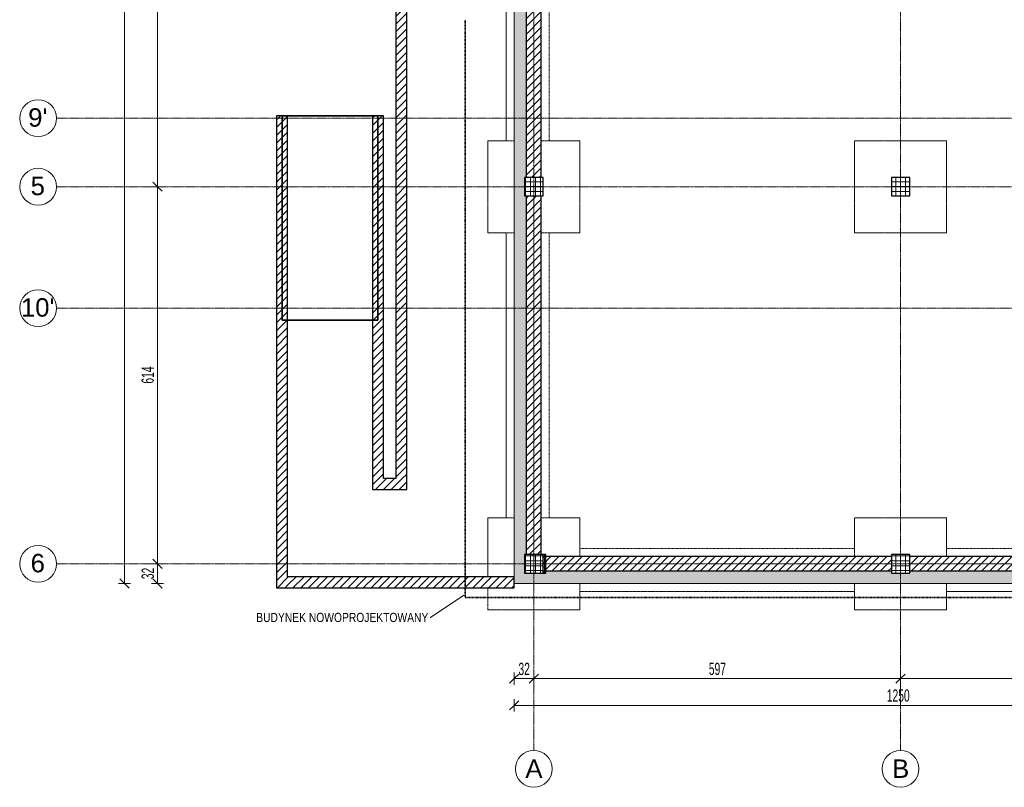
# Model space of a CAD drawing. Header units: millimetres. Extents: x -56641 to 6003, y -24465 to 16563.
# Tile 1 of 79: x -56467 to -40431, y -24465 to -11959. Entities that reach past the tile are written whole.
import ezdxf

# ---------------------------------------------------------------- set-up
doc = ezdxf.new("R2010")
doc.units = ezdxf.units.MM
doc.linetypes.add('__FK_przerywana', pattern=[3.2004, 1.6002, -1.6002])
doc.linetypes.add('Linia siatki', pattern=[22.225, 12.7, -3.175, 3.175, -3.175])
for name, color, linetype, lineweight in [('A-ANNO-DIMS', 7, 'Continuous', 5), ('A-ANNO-DIMS-100', 7, 'Continuous', 5), ('A-DETL-MBND', 7, 'Continuous', 5), ('A-FLOR', 7, 'Continuous', 5), ('A-FLOR-PATT', 7, 'Continuous', 35), ('A-WALL', 7, 'Continuous', 5), ('A-WALL-PATT', 7, 'Continuous', 35), ('G-ANNO-TEXT', 7, 'Continuous', 5), ('S-COLS', 7, 'Continuous', 5), ('S-COLS-SYMB', 7, 'Continuous', 25), ('S-GRID', 7, 'Continuous', 5), ('S-GRID-IDEN', 7, 'Continuous', 5)]:
    doc.layers.add(name, color=color, linetype=linetype, lineweight=lineweight)
doc.layers.add('A-DETL', color=7, linetype='Continuous', lineweight=5, true_color=0x00a600)
doc.styles.add('Arial_1', font='arial.ttf', dxfattribs={"height": 300})
doc.styles.add('Arial_4', font='arial.ttf', dxfattribs={"width": 0.8, "height": 150})
doc.styles.add('Arial_5', font='arial.ttf', dxfattribs={"width": 0.6, "height": 200})
doc.dimstyles.new('standard_wielkość_otworów', dxfattribs={"dimscale": 304.8, "dimtxt": 204.05188, "dimasz": 0.492126, "dimexe": 0.328084, "dimexo": 0.0625, "dimgap": 0, "dimtad": 1, "dimdec": 0, "dimlfac": 0.1, "dimzin": 0, "dimdsep": 46, "dimtxsty": 'Arial_5', "dimblk1": 'OBLIQUE', "dimblk2": 'OBLIQUE', "dimsah": 1, "dimcen": 0.09, "dimazin": 0, "dimtfac": 1, "dimtdec": 4, "dimtix": 1, "dimtmove": 0, "dimatfit": 3, "dimfxl": 0.328084, "dimfxlon": 1, "dimtvp": 1, "dimtolj": 1, "dimtzin": 0, "dimarcsym": 2})
pattern_1 = [(0, (0, 0), (95.25, 54.993), [63.5, -127]), (120, (0, 0), (-95.250335, 54.99242), [63.5, -127]), (60, (0, 0), (-0.000335, 109.98542), [0, -127, 63.5, 0])]
pattern_2 = [(45, (0, 0), (-63.63961, 63.63961), [])]

# ---------------------------------------------------------------- blocks, each defined once
blk = doc.blocks.new('SKo Słup prefabrykowany ___FK_04_0 - S1 30X30-1773292-RZUT PIWNICY')
at = {"layer": 'S-COLS'}
h = blk.add_hatch(dxfattribs=at)
h.set_pattern_fill('FP_5', color=256, style=0, pattern_type=2)
h.set_pattern_definition([(0, (42120.416, 14680.41), (0, 80), []), (90, (42120.416, 14680.41), (-80, 5e-15), [])])
h.paths.add_polyline_path([(150, -150), (150, 150), (-150, 150), (-150, -150)])
at = {"layer": 'S-COLS-SYMB'}
for p, q in [((-150, 150), (-150, -150)), ((150, 150), (-150, 150)), ((150, -150), (150, 150)), ((-150, -150), (150, -150))]:
    blk.add_line(p, q, dxfattribs=at)
blk = doc.blocks.new('SKo Słup prefabrykowany ___FK_04_0 - S1 30X30-V10-RZUT PIWNICY')
at = {"layer": 'S-COLS'}
h = blk.add_hatch(dxfattribs=at)
h.set_pattern_fill('FP_10', color=256, style=0, pattern_type=2)
h.set_pattern_definition([(0, (48093.416, 14680.41), (0, 80), []), (90, (48093.416, 14680.41), (-80, 5e-15), [])])
h.paths.add_polyline_path([(150, -150), (150, 150), (-150, 150), (-150, -150)])
at = {"layer": 'S-COLS-SYMB'}
for p, q in [((-150, 150), (-150, -150)), ((150, 150), (-150, 150)), ((150, -150), (150, 150)), ((-150, -150), (150, -150))]:
    blk.add_line(p, q, dxfattribs=at)
blk = doc.blocks.new('SKo Słup prefabrykowany ___FK_04_0 - S1 30X30-V14-RZUT PIWNICY')
at = {"layer": 'S-COLS'}
h = blk.add_hatch(dxfattribs=at)
h.set_pattern_fill('FP_14', color=256, style=0, pattern_type=2)
h.set_pattern_definition([(0, (42120.416, 20824.41), (0, 80), []), (90, (42120.416, 20824.41), (-80, 5e-15), [])])
h.paths.add_polyline_path([(150, -150), (150, 150), (-150, 150), (-150, -150)])
at = {"layer": 'S-COLS-SYMB'}
for p, q in [((-150, 150), (-150, -150)), ((150, 150), (-150, 150)), ((150, -150), (150, 150)), ((-150, -150), (150, -150))]:
    blk.add_line(p, q, dxfattribs=at)
blk = doc.blocks.new('Footing-Rectangular - 1_5x1_5x0_5-1774017-RZUT PIWNICY')
at = {"layer": 'A-DETL-MBND', "linetype": '__FK_przerywana'}
for p, q in [((750, 750), (-750, 750)), ((-750, 750), (-750, -750)), ((-750, -750), (-750, 750)), ((-750, 750), (750, 750)), ((750, -750), (750, 750)), ((750, 750), (750, -750)), ((-750, -750), (750, -750)), ((750, -750), (-750, -750))]:
    blk.add_line(p, q, dxfattribs=at)
blk = doc.blocks.new('SKo Słup prefabrykowany ___FK_04_0 - S1 30X30-V18-RZUT PIWNICY')
at = {"layer": 'S-COLS'}
h = blk.add_hatch(dxfattribs=at)
h.set_pattern_fill('FP_20', color=256, style=0, pattern_type=2)
h.set_pattern_definition([(0, (48093.416, 20824.41), (0, 80), []), (90, (48093.416, 20824.41), (-80, 5e-15), [])])
h.paths.add_polyline_path([(150, -150), (150, 150), (-150, 150), (-150, -150)])
at = {"layer": 'S-COLS-SYMB'}
for p, q in [((-150, 150), (-150, -150)), ((150, 150), (-150, 150)), ((150, -150), (150, 150)), ((-150, -150), (150, -150))]:
    blk.add_line(p, q, dxfattribs=at)
blk = doc.blocks.new('Siatka - SOsi_Sybol osi-348494-RZUT PIWNICY')
at = {"layer": 'S-GRID-IDEN', "color": 142, "true_color": 0x0080c0}
blk.add_circle((0, 0), 3, dxfattribs=at)
blk = doc.blocks.new('DIMBLOCK210-RZUT PIWNICY')
at = {"layer": 'A-ANNO-DIMS-100', "color": 250, "true_color": 0x303030, "transparency": 16777216}
for p, q in [((-54222, -8536), (-54297, -8461)), ((-54222, -8536), (-54322, -8536)), ((-54222, -8536), (-54222, -14680)), ((-54222, -8536), (-54147, -8611)), ((-54222, -8536), (-54122, -8536)), ((-54222, -14680), (-54322, -14680)), ((-54222, -14680), (-54297, -14605)), ((-54222, -14680), (-54147, -14755)), ((-54222, -14680), (-54122, -14680))]:
    blk.add_line(p, q, dxfattribs=at)
at = {"layer": 'A-ANNO-DIMS-100', "color": 0, "transparency": 16777216, "insert": (-54482, -11745), "char_height": 200, "width": 327.74, "attachment_point": 1, "rotation": 90, "line_spacing_factor": 0.941778, "style": 'Arial_5'}
blk.add_mtext('614', dxfattribs=at)
blk = doc.blocks.new('_Oblique')
at = {"color": 0, "linetype": 'ByBlock', "lineweight": -2}
blk.add_line((-0.5, -0.5), (0.5, 0.5), dxfattribs=at)
blk = doc.blocks.new('DIMBLOCK211-RZUT PIWNICY')
at = {"layer": 'A-ANNO-DIMS-100', "color": 250, "true_color": 0x303030, "transparency": 16777216}
for p, q in [((-54222, -14680), (-54322, -14680)), ((-54222, -14680), (-54297, -14605)), ((-54222, -14680), (-54222, -20824)), ((-54222, -14680), (-54147, -14755)), ((-54222, -14680), (-54122, -14680)), ((-54222, -20824), (-54322, -20824)), ((-54222, -20824), (-54297, -20749)), ((-54222, -20824), (-54147, -20899)), ((-54222, -20824), (-54122, -20824))]:
    blk.add_line(p, q, dxfattribs=at)
at = {"layer": 'A-ANNO-DIMS-100', "color": 0, "transparency": 16777216, "insert": (-54482, -17889), "char_height": 200, "width": 327.74, "attachment_point": 1, "rotation": 90, "line_spacing_factor": 0.941778, "style": 'Arial_5'}
blk.add_mtext('614', dxfattribs=at)
blk = doc.blocks.new('DIMBLOCK212-RZUT PIWNICY')
at = {"layer": 'A-ANNO-DIMS-100', "color": 250, "true_color": 0x303030, "transparency": 16777216}
for p, q in [((-54222, -20824), (-54322, -20824)), ((-54222, -20824), (-54297, -20749)), ((-54222, -20824), (-54222, -21144)), ((-54222, -20824), (-54147, -20899)), ((-54222, -20824), (-54122, -20824)), ((-54222, -21144), (-54322, -21144)), ((-54222, -21144), (-54297, -21069)), ((-54222, -21144), (-54147, -21219)), ((-54222, -21144), (-54122, -21144))]:
    blk.add_line(p, q, dxfattribs=at)
at = {"layer": 'A-ANNO-DIMS-100', "color": 0, "transparency": 16777216, "insert": (-54482, -21075), "char_height": 200, "width": 218.49, "attachment_point": 1, "rotation": 90, "line_spacing_factor": 0.941778, "style": 'Arial_5'}
blk.add_mtext('32', dxfattribs=at)
blk = doc.blocks.new('DIMBLOCK213-RZUT PIWNICY')
at = {"layer": 'A-ANNO-DIMS-100', "color": 250, "true_color": 0x303030, "transparency": 16777216}
for p, q in [((-54760, 10156), (-54860, 10156)), ((-54760, 10156), (-54835, 10231)), ((-54760, -21144), (-54760, 10156)), ((-54760, 10156), (-54685, 10081)), ((-54760, 10156), (-54660, 10156)), ((-54760, -21144), (-54860, -21144)), ((-54760, -21144), (-54835, -21069)), ((-54760, -21144), (-54685, -21219)), ((-54760, -21144), (-54660, -21144))]:
    blk.add_line(p, q, dxfattribs=at)
at = {"layer": 'A-ANNO-DIMS-100', "color": 0, "transparency": 16777216, "insert": (-55019, -5676), "char_height": 200, "width": 436.98, "attachment_point": 1, "rotation": 90, "line_spacing_factor": 0.941778, "style": 'Arial_5'}
blk.add_mtext('3130', dxfattribs=at)
blk = doc.blocks.new('DIMBLOCK214-RZUT PIWNICY')
at = {"layer": 'A-ANNO-DIMS-100', "color": 250, "true_color": 0x303030, "transparency": 16777216}
for p, q in [((-48413, -22695), (-48413, -22595)), ((-48093, -22695), (-48093, -22595)), ((-48413, -22695), (-48488, -22770)), ((-48413, -22695), (-48338, -22620)), ((-48413, -22695), (-48093, -22695)), ((-48413, -22695), (-48413, -22795)), ((-48093, -22695), (-48168, -22770)), ((-48093, -22695), (-48018, -22620)), ((-48093, -22695), (-48093, -22795))]:
    blk.add_line(p, q, dxfattribs=at)
at = {"layer": 'A-ANNO-DIMS-100', "color": 0, "transparency": 16777216, "insert": (-48344, -22436), "char_height": 200, "width": 218.49, "attachment_point": 1, "line_spacing_factor": 0.941778, "style": 'Arial_5'}
blk.add_mtext('32', dxfattribs=at)
blk = doc.blocks.new('DIMBLOCK215-RZUT PIWNICY')
at = {"layer": 'A-ANNO-DIMS-100', "color": 250, "true_color": 0x303030, "transparency": 16777216}
for p, q in [((-48093, -22695), (-48093, -22595)), ((-42120, -22695), (-42120, -22595)), ((-48093, -22695), (-48168, -22770)), ((-48093, -22695), (-48018, -22620)), ((-48093, -22695), (-42120, -22695)), ((-48093, -22695), (-48093, -22795)), ((-42120, -22695), (-42195, -22770)), ((-42120, -22695), (-42045, -22620)), ((-42120, -22695), (-42120, -22795))]:
    blk.add_line(p, q, dxfattribs=at)
at = {"layer": 'A-ANNO-DIMS-100', "color": 0, "transparency": 16777216, "insert": (-45243, -22436), "char_height": 200, "width": 327.74, "attachment_point": 1, "line_spacing_factor": 0.941778, "style": 'Arial_5'}
blk.add_mtext('597', dxfattribs=at)
blk = doc.blocks.new('DIMBLOCK216-RZUT PIWNICY')
at = {"layer": 'A-ANNO-DIMS-100', "color": 250, "true_color": 0x303030, "transparency": 16777216}
for p, q in [((-42120, -22695), (-42120, -22595)), ((-36233, -22695), (-36233, -22595)), ((-42120, -22695), (-42195, -22770)), ((-42120, -22695), (-42045, -22620)), ((-42120, -22695), (-36233, -22695)), ((-42120, -22695), (-42120, -22795)), ((-36233, -22695), (-36308, -22770)), ((-36233, -22695), (-36158, -22620)), ((-36233, -22695), (-36233, -22795))]:
    blk.add_line(p, q, dxfattribs=at)
at = {"layer": 'A-ANNO-DIMS-100', "color": 0, "transparency": 16777216, "insert": (-39313, -22436), "char_height": 200, "width": 327.74, "attachment_point": 1, "line_spacing_factor": 0.941778, "style": 'Arial_5'}
blk.add_mtext('589', dxfattribs=at)
blk = doc.blocks.new('DIMBLOCK218-RZUT PIWNICY')
at = {"layer": 'A-ANNO-DIMS-100', "color": 250, "true_color": 0x303030, "transparency": 16777216}
for p, q in [((-48413, -23130), (-48413, -23030)), ((-48413, -23130), (-48338, -23055)), ((-35913, -23130), (-35913, -23030)), ((-35913, -23130), (-35838, -23055)), ((-48413, -23130), (-48488, -23205)), ((-48413, -23130), (-35913, -23130)), ((-48413, -23130), (-48413, -23230)), ((-35913, -23130), (-35988, -23205)), ((-35913, -23130), (-35913, -23230))]:
    blk.add_line(p, q, dxfattribs=at)
at = {"layer": 'A-ANNO-DIMS-100', "color": 0, "transparency": 16777216, "insert": (-42345, -22870), "char_height": 200, "width": 436.98, "attachment_point": 1, "line_spacing_factor": 0.941778, "style": 'Arial_5'}
blk.add_mtext('1250', dxfattribs=at)

msp = doc.modelspace()

# ---------------------------------------------------------------- hatches: boundary and pattern name
at = {"layer": 'A-FLOR-PATT', "lineweight": 5}
h = msp.add_hatch(dxfattribs=at)
h.set_pattern_fill('FP_15', color=256, style=0, pattern_type=2)
h.set_pattern_definition([(45, (0, 0), (-67.35192, 67.35192), []), (45, (67.35, 0), (-67.35192, 67.35192), [47.625, -23.812])])
h.paths.add_polyline_path([(-50723.416, -16852.181), (-50723.416, -13524.407), (-52103.416, -13524.407), (-52103.416, -16852.181)])
h.paths.add_polyline_path([(-50723.416, -16852.181), (-50723.416, -13524.407), (-52103.416, -13524.407), (-52103.416, -16852.181)])
at = {"layer": 'A-WALL-PATT', "lineweight": 5}
h = msp.add_hatch(dxfattribs=at)
h.set_pattern_fill('FP_2', color=256, style=0, pattern_type=2)
h.set_pattern_definition(pattern_1)
h.paths.add_polyline_path([(-48413.416, -21144.407), (-48213.416, -21144.407), (-48213.416, -20974.407), (-48243.416, -20974.407), (-48243.416, -20674.407), (-48213.416, -20674.407), (-48213.416, -14830.407), (-48243.416, -14830.407), (-48243.416, -14530.407), (-48213.416, -14530.407), (-48213.416, -8686.407), (-48243.416, -8686.407), (-48243.416, -8386.407), (-48213.416, -8386.407), (-48213.416, -2542.407), (-48243.416, -2542.407), (-48243.416, -2242.407), (-48213.416, -2242.407), (-48213.416, 3601.593), (-48243.416, 3601.593), (-48243.416, 3901.593), (-48213.416, 3901.593), (-48213.416, 9685.593), (-48243.416, 9685.593), (-48243.416, 9955.593), (-48413.416, 9955.593), (-48413.416, -21034.407)])
at = {"layer": 'A-WALL-PATT', "lineweight": 5, "true_color": 0x787878}
h = msp.add_hatch(dxfattribs=at)
h.set_pattern_fill('FP_1', color=8, style=0, pattern_type=2)
h.set_pattern_definition(pattern_2)
h.paths.add_polyline_path([(-47973.653, -20674.407), (-47973.416, -20674.407), (-47973.416, -14830.407), (-48213.416, -14830.407), (-48213.416, -20674.407)])
h.paths.add_polyline_path([(-48022.126, -14530.407), (-47973.416, -14530.407), (-47973.416, -8686.407), (-48213.416, -8686.407), (-48213.416, -14530.407)])
h.paths.add_polyline_path([(-48070.599, -8386.407), (-47973.416, -8386.407), (-47973.416, -2542.407), (-48213.416, -2542.407), (-48213.416, -8386.407)])
h.paths.add_polyline_path([(-48119.073, -2242.407), (-47973.416, -2242.407), (-47973.416, 3601.593), (-48213.416, 3601.593), (-48213.416, -2242.407)])
h.paths.add_polyline_path([(-48167.546, 3901.593), (-47973.416, 3901.593), (-47973.416, 9685.593), (-48213.416, 9685.593), (-48213.416, 3901.593)])
at = {"layer": 'A-WALL-PATT', "lineweight": 5}
h = msp.add_hatch(dxfattribs=at)
h.set_pattern_fill('FP_1', color=256, style=0, pattern_type=2)
h.set_pattern_definition(pattern_2)
h.paths.add_polyline_path([(-50163.416, -19434.407), (-50163.416, -9224.407), (-50343.416, -9224.407), (-50343.416, -19434.407)])
h = msp.add_hatch(dxfattribs=at)
h.set_pattern_fill('FP_1', color=256, style=0, pattern_type=2)
h.set_pattern_definition(pattern_2)
h.paths.add_polyline_path([(-52103.416, -21214.407), (-52103.416, -13524.407), (-52283.416, -13524.407), (-52283.416, -21214.407)])
h = msp.add_hatch(dxfattribs=at)
h.set_pattern_fill('FP_1', color=256, style=0, pattern_type=2)
h.set_pattern_definition(pattern_2)
h.paths.add_polyline_path([(-50543.416, -19434.407), (-50543.416, -13524.407), (-50723.416, -13524.407), (-50723.416, -19434.407)])
h = msp.add_hatch(dxfattribs=at)
h.set_pattern_fill('FP_1', color=256, style=0, pattern_type=2)
h.set_pattern_definition(pattern_2)
h.paths.add_polyline_path([(-50723.416, -19614.407), (-50163.416, -19614.407), (-50163.416, -19434.407), (-50723.416, -19434.407)])
at = {"layer": 'A-WALL-PATT', "lineweight": 5, "true_color": 0x787878}
h = msp.add_hatch(dxfattribs=at)
h.set_pattern_fill('FP_1', color=8, style=0, pattern_type=2)
h.set_pattern_definition(pattern_2)
h.paths.add_polyline_path([(-41970.416, -20944.407), (-36383.416, -20944.407), (-36383.416, -20704.407), (-41970.416, -20704.407), (-41970.416, -20820.421)])
h.paths.add_polyline_path([(-42270.416, -20944.407), (-42270.416, -20704.407), (-47943.416, -20704.407), (-47943.416, -20944.407)])
at = {"layer": 'A-WALL-PATT', "lineweight": 5}
h = msp.add_hatch(dxfattribs=at)
h.set_pattern_fill('FP_2', color=256, style=0, pattern_type=2)
h.set_pattern_definition(pattern_1)
h.paths.add_polyline_path([(-41970.416, -21144.407), (-35913.416, -21144.407), (-35913.416, -20944.407), (-36083.416, -20944.407), (-36083.416, -20974.407), (-36383.416, -20974.407), (-36383.416, -20944.407), (-41970.416, -20944.407), (-41970.416, -20974.407), (-42270.416, -20974.407), (-42270.416, -20944.407), (-47943.416, -20944.407), (-47943.416, -20974.407), (-48213.416, -20974.407), (-48213.416, -21144.407), (-42270.416, -21144.407)])
h = msp.add_hatch(dxfattribs=at)
h.set_pattern_fill('FP_1', color=256, style=0, pattern_type=2)
h.set_pattern_definition(pattern_2)
h.paths.add_polyline_path([(-48413.416, -21214.407), (-48413.416, -21034.407), (-52103.416, -21034.407), (-52103.416, -21214.407), (-48800.113, -21214.407)])
at = {"layer": 'S-COLS-SYMB', "lineweight": 5}
h = msp.add_hatch(dxfattribs=at)
h.set_pattern_fill('FP_18', color=256, style=0, pattern_type=2)
h.set_pattern_definition([(0, (0, 0), (0, 80), []), (90, (0, 0), (-80, 5e-15), [])])
h.paths.add_polyline_path([(-47900.416, -20974.407), (-47900.416, -20674.407), (-47943.416, -20674.407), (-47943.416, -20974.407)])

# ---------------------------------------------------------------- linework, layer by layer
at = {"layer": 'A-DETL', "color": 4, "linetype": '__FK_przerywana', "lineweight": 35, "true_color": 0x00ffff}
for p, q in [((-49213.416, -11959.407), (-49213.416, -21375.488)), ((-49213.416, -21375.488), (-34413.416, -21375.488))]:
    msp.add_line(p, q, dxfattribs=at)
at = {"layer": 'A-DETL-MBND', "linetype": '__FK_przerywana'}
for p, q in [((-48543.416, -9286.407), (-48543.416, -13930.407)), ((-48543.416, -13930.407), (-48543.416, -9286.407)), ((-47843.416, -13930.407), (-47843.416, -9286.407)), ((-47843.416, -13930.407), (-47843.416, -9286.407)), ((-48543.416, -13930.407), (-48843.416, -13930.407)), ((-48843.416, -13930.407), (-48843.416, -15430.407)), ((-48843.416, -15430.407), (-48843.416, -13930.407)), ((-48843.416, -13930.407), (-48543.416, -13930.407)), ((-48543.416, -13930.407), (-48413.416, -13930.407)), ((-48413.416, -13930.407), (-48543.416, -13930.407)), ((-48413.416, -13930.407), (-48543.416, -13930.407)), ((-48543.416, -13930.407), (-48413.416, -13930.407)), ((-47973.416, -13930.407), (-47843.416, -13930.407)), ((-47843.416, -13930.407), (-47973.416, -13930.407)), ((-47843.416, -13930.407), (-47973.416, -13930.407)), ((-47973.416, -13930.407), (-47843.416, -13930.407)), ((-47343.416, -13930.407), (-47843.416, -13930.407)), ((-47843.416, -13930.407), (-47343.416, -13930.407)), ((-47343.416, -15430.407), (-47343.416, -13930.407)), ((-47343.416, -13930.407), (-47343.416, -15430.407)), ((-48843.416, -15430.407), (-48543.416, -15430.407)), ((-48543.416, -15430.407), (-48843.416, -15430.407)), ((-48413.416, -15430.407), (-48543.416, -15430.407)), ((-48543.416, -15430.407), (-48543.416, -20074.407)), ((-48543.416, -15430.407), (-48413.416, -15430.407)), ((-48543.416, -20074.407), (-48543.416, -15430.407)), ((-48543.416, -15430.407), (-48413.416, -15430.407)), ((-48413.416, -15430.407), (-48543.416, -15430.407)), ((-47843.416, -15430.407), (-47973.416, -15430.407)), ((-47973.416, -15430.407), (-47843.416, -15430.407)), ((-47973.416, -15430.407), (-47843.416, -15430.407)), ((-47843.416, -15430.407), (-47973.416, -15430.407)), ((-47843.416, -20074.407), (-47843.416, -15430.407)), ((-47843.416, -20074.407), (-47843.416, -15430.407)), ((-47843.416, -15430.407), (-47343.416, -15430.407)), ((-47343.416, -15430.407), (-47843.416, -15430.407)), ((-48543.416, -20074.407), (-48843.416, -20074.407)), ((-48843.416, -20074.407), (-48843.416, -21034.407)), ((-48843.416, -21034.407), (-48843.416, -20074.407)), ((-48843.416, -20074.407), (-48543.416, -20074.407)), ((-48543.416, -20074.407), (-48413.416, -20074.407)), ((-48413.416, -20074.407), (-48543.416, -20074.407)), ((-48413.416, -20074.407), (-48543.416, -20074.407)), ((-48543.416, -20074.407), (-48413.416, -20074.407)), ((-47973.416, -20074.407), (-47843.416, -20074.407)), ((-47843.416, -20074.407), (-47973.416, -20074.407)), ((-47843.416, -20074.407), (-47973.416, -20074.407)), ((-47973.416, -20074.407), (-47843.416, -20074.407)), ((-47343.416, -20074.407), (-47843.416, -20074.407)), ((-47843.416, -20074.407), (-47343.416, -20074.407)), ((-47343.416, -20574.407), (-47343.416, -20074.407)), ((-47343.416, -20074.407), (-47343.416, -20574.407)), ((-41370.416, -20074.407), (-42870.416, -20074.407)), ((-42870.416, -20074.407), (-42870.416, -20574.407)), ((-42870.416, -20574.407), (-42870.416, -20074.407)), ((-42870.416, -20074.407), (-41370.416, -20074.407)), ((-41370.416, -20574.407), (-41370.416, -20074.407)), ((-41370.416, -20074.407), (-41370.416, -20574.407)), ((-47343.416, -20574.407), (-47343.416, -20704.407)), ((-42870.416, -20574.407), (-47343.416, -20574.407)), ((-47343.416, -20704.407), (-47343.416, -20574.407)), ((-42870.416, -20574.407), (-47343.416, -20574.407)), ((-47343.416, -20704.407), (-47343.416, -20574.407)), ((-47343.416, -20574.407), (-47343.416, -20704.407)), ((-42870.416, -20704.407), (-42870.416, -20574.407)), ((-42870.416, -20574.407), (-42870.416, -20704.407)), ((-42870.416, -20574.407), (-42870.416, -20704.407)), ((-42870.416, -20704.407), (-42870.416, -20574.407)), ((-41370.416, -20574.407), (-41370.416, -20704.407)), ((-36983.416, -20574.407), (-41370.416, -20574.407)), ((-41370.416, -20704.407), (-41370.416, -20574.407)), ((-36983.416, -20574.407), (-41370.416, -20574.407)), ((-41370.416, -20704.407), (-41370.416, -20574.407)), ((-41370.416, -20574.407), (-41370.416, -20704.407)), ((-47343.416, -21144.407), (-47343.416, -21274.407)), ((-47343.416, -21274.407), (-47343.416, -21144.407)), ((-47343.416, -21274.407), (-47343.416, -21144.407)), ((-47343.416, -21144.407), (-47343.416, -21274.407)), ((-42870.416, -21274.407), (-42870.416, -21144.407)), ((-42870.416, -21144.407), (-42870.416, -21274.407)), ((-42870.416, -21144.407), (-42870.416, -21274.407)), ((-42870.416, -21274.407), (-42870.416, -21144.407)), ((-41370.416, -21144.407), (-41370.416, -21274.407)), ((-41370.416, -21274.407), (-41370.416, -21144.407)), ((-41370.416, -21274.407), (-41370.416, -21144.407)), ((-41370.416, -21144.407), (-41370.416, -21274.407)), ((-48843.416, -21214.407), (-48843.416, -21574.407)), ((-48843.416, -21574.407), (-48843.416, -21214.407)), ((-47343.416, -21274.407), (-42870.416, -21274.407)), ((-42870.416, -21274.407), (-47343.416, -21274.407)), ((-47343.416, -21574.407), (-47343.416, -21274.407)), ((-47343.416, -21274.407), (-47343.416, -21574.407)), ((-42870.416, -21274.407), (-42870.416, -21574.407)), ((-42870.416, -21574.407), (-42870.416, -21274.407)), ((-41370.416, -21274.407), (-36983.416, -21274.407)), ((-36983.416, -21274.407), (-41370.416, -21274.407)), ((-41370.416, -21574.407), (-41370.416, -21274.407)), ((-41370.416, -21274.407), (-41370.416, -21574.407)), ((-48843.416, -21574.407), (-47343.416, -21574.407)), ((-47343.416, -21574.407), (-48843.416, -21574.407)), ((-42870.416, -21574.407), (-41370.416, -21574.407)), ((-41370.416, -21574.407), (-42870.416, -21574.407))]:
    msp.add_line(p, q, dxfattribs=at)
at = {"layer": 'A-FLOR', "lineweight": 35}
for p, q in [((-50633.416, -13524.407), (-52193.416, -13524.407)), ((-52193.416, -13524.407), (-52193.416, -16852.181)), ((-50633.416, -16852.181), (-50633.416, -13524.407)), ((-52193.416, -16852.181), (-50633.416, -16852.181))]:
    msp.add_line(p, q, dxfattribs=at)
at = {"layer": 'A-WALL'}
for p, q in [((-48413.416, 10155.593), (-48413.416, -21034.407)), ((-48413.416, -21144.407), (-35913.416, -21144.407))]:
    msp.add_line(p, q, dxfattribs=at)
at = {"layer": 'A-WALL', "lineweight": 25}
for p, q in [((-48213.416, -14530.407), (-48213.416, -8686.407)), ((-47973.416, -14530.407), (-47973.416, -8686.407)), ((-50343.416, -9224.407), (-50343.416, -19434.407)), ((-50163.416, -19614.407), (-50163.416, -9224.407)), ((-52283.416, -13524.407), (-52283.416, -21214.407)), ((-52193.416, -13524.407), (-52283.416, -13524.407)), ((-52103.416, -21034.407), (-52103.416, -13524.407)), ((-50723.416, -13524.407), (-50723.416, -19614.407)), ((-50543.416, -13524.407), (-50633.416, -13524.407)), ((-50543.416, -19434.407), (-50543.416, -13524.407)), ((-48213.416, -20674.407), (-48213.416, -14830.407)), ((-47973.416, -20674.407), (-47973.416, -14830.407)), ((-50343.416, -19434.407), (-50543.416, -19434.407)), ((-50723.416, -19614.407), (-50163.416, -19614.407)), ((-42270.416, -20704.407), (-47943.416, -20704.407)), ((-36383.416, -20704.407), (-41970.416, -20704.407)), ((-42270.416, -20944.407), (-47943.416, -20944.407)), ((-36383.416, -20944.407), (-41970.416, -20944.407)), ((-48413.416, -21034.407), (-52103.416, -21034.407)), ((-48413.416, -21214.407), (-48413.416, -21034.407)), ((-52283.416, -21214.407), (-48413.416, -21214.407))]:
    msp.add_line(p, q, dxfattribs=at)
at = {"layer": 'G-ANNO-TEXT', "color": 4, "true_color": 0x00ffff}
for p, q in [((-49232.643, -21332.982), (-49778.554, -21697.889)), ((-49778.554, -21697.889), (-49783.512, -21697.889))]:
    msp.add_line(p, q, dxfattribs=at)
at = {"layer": 'S-COLS-SYMB'}
for p, q in [((-47900.416, -20674.407), (-47943.416, -20674.407)), ((-47900.416, -20974.407), (-47900.416, -20674.407)), ((-47943.416, -20974.407), (-47900.416, -20974.407))]:
    msp.add_line(p, q, dxfattribs=at)
at = {"layer": 'S-GRID', "linetype": 'Linia siatki'}
for p, q in [((-48093.416, 15853.263), (-48093.416, -23865.326)), ((-42120.416, 15853.263), (-42120.416, -23865.326)), ((-55866.741, -13564.407), (1287.74, -13564.407)), ((-55866.741, -14680.407), (1287.74, -14680.407)), ((-55866.741, -16659.407), (1287.74, -16659.407)), ((-55866.741, -20824.407), (1287.74, -20824.407))]:
    msp.add_line(p, q, dxfattribs=at)

# ---------------------------------------------------------------- block references
at = {"layer": 'A-DETL-MBND', "linetype": '__FK_przerywana'}
msp.add_blockref('Footing-Rectangular - 1_5x1_5x0_5-1774017-RZUT PIWNICY', (-42120.416, -14680.407), dxfattribs=at)
at = {"layer": 'S-COLS-SYMB', "lineweight": 18}
for name, p in [('SKo Słup prefabrykowany ___FK_04_0 - S1 30X30-V10-RZUT PIWNICY', (-48093.416, -14680.407)), ('SKo Słup prefabrykowany ___FK_04_0 - S1 30X30-1773292-RZUT PIWNICY', (-42120.416, -14680.407)), ('SKo Słup prefabrykowany ___FK_04_0 - S1 30X30-V18-RZUT PIWNICY', (-48093.416, -20824.407)), ('SKo Słup prefabrykowany ___FK_04_0 - S1 30X30-V14-RZUT PIWNICY', (-42120.416, -20824.407))]:
    msp.add_blockref(name, p, dxfattribs=at)
at = {"layer": 'S-GRID-IDEN', "color": 142, "true_color": 0x0080c0, "xscale": 99.99999999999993, "yscale": 99.99999999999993, "zscale": 99.99999999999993}
for p, rotation in [((-56166.741, -13564.407), 269.9999999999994), ((-56166.741, -14680.407), 269.9999999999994), ((-56166.741, -16659.407), 269.9999999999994), ((-56166.741, -20824.407), 269.9999999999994), ((-48093.416, -24165.326), 180), ((-42120.416, -24165.326), 180)]:
    msp.add_blockref('Siatka - SOsi_Sybol osi-348494-RZUT PIWNICY', p, dxfattribs=dict(at, rotation=rotation))

# ---------------------------------------------------------------- texts
at = {"layer": 'G-ANNO-TEXT', "color": 4, "true_color": 0x00ffff, "insert": (-52614.554, -21622.889), "char_height": 150, "width": 3431.2225, "attachment_point": 1, "style": 'Arial_4'}
msp.add_mtext('BUDYNEK NOWOPROJEKTOWANY', dxfattribs=at)
at = {"layer": 'S-GRID-IDEN', "color": 142, "true_color": 0x0080c0, "char_height": 300, "attachment_point": 1, "style": 'Arial_1'}
for s, insert, width in [("9'", (-56328.286, -13402.515), 384.81), ('\\fArial|b0|i0|c238|p34|;5', (-56288.786, -14518.515), 288.6075), ("10'", (-56447.286, -16497.515), 673.4175), ('\\fArial|b0|i0|c238|p34|;6', (-56288.786, -20662.515), 288.6075), ('\\fArial|b0|i0|c238|p34|;A', (-48231.377, -24011.426), 344.72562), ('\\fArial|b0|i0|c238|p34|;B', (-42258.377, -24011.426), 344.72562)]:
    msp.add_mtext(s, dxfattribs=dict(at, insert=insert, width=width))

# ---------------------------------------------------------------- dimensions: what is measured, and where the dimension line sits
at = {"layer": 'A-ANNO-DIMS', "color": 250, "true_color": 0x303030}
for base, p1, p2, override, picture, middle in [((-54759.832, 10155.593), (-54659.832, -21144.407), (-54659.832, 10155.593), {"dimpost": '<>', "dimfxl": 31300}, 'DIMBLOCK213-RZUT PIWNICY', (-54862.015, -5494.407)), ((-54222.27, -14680.407), (-54122.27, -8536.407), (-54122.27, -14680.407), {"dimpost": '<>', "dimfxl": 6144}, 'DIMBLOCK210-RZUT PIWNICY', (-54324.385, -11608.407)), ((-54222.27, -20824.407), (-54122.27, -14680.407), (-54122.27, -20824.407), {"dimpost": '<>', "dimfxl": 6144}, 'DIMBLOCK211-RZUT PIWNICY', (-54324.385, -17752.407)), ((-54222.27, -21144.407), (-54122.27, -20824.407), (-54122.27, -21144.407), {"dimpost": '<>', "dimfxl": 320}, 'DIMBLOCK212-RZUT PIWNICY', (-54324.453, -20984.407))]:
    dim = msp.add_linear_dim(base=base, p1=p1, p2=p2, angle=90, dimstyle='standard_wielkość_otworów', override=override, dxfattribs=at)
    dim.commit()
    dim.dimension.update_dxf_attribs({"geometry": picture, "text_midpoint": middle})
for base, p1, p2, override, picture, middle in [((-48093.416, -22695.163), (-48413.416, -22595.163), (-48093.416, -22595.163), {"dimpost": '<>', "dimfxl": 320}, 'DIMBLOCK214-RZUT PIWNICY', (-48253.416, -22592.98)), ((-42120.416, -22695.163), (-48093.416, -22595.163), (-42120.416, -22595.163), {"dimpost": '<>', "dimfxl": 5973}, 'DIMBLOCK215-RZUT PIWNICY', (-45106.916, -22593.048)), ((-36233.416, -22695.163), (-42120.416, -22595.163), (-36233.416, -22595.163), {"dimpost": '<>', "dimfxl": 5887}, 'DIMBLOCK216-RZUT PIWNICY', (-39176.916, -22593.048)), ((-35913.416, -23129.645), (-48413.416, -23029.645), (-35913.416, -23029.645), {"dimpost": '<>', "dimfxl": 12500}, 'DIMBLOCK218-RZUT PIWNICY', (-42163.416, -23027.53))]:
    dim = msp.add_linear_dim(base=base, p1=p1, p2=p2, dimstyle='standard_wielkość_otworów', override=override, dxfattribs=at)
    dim.commit()
    dim.dimension.update_dxf_attribs({"geometry": picture, "text_midpoint": middle})

doc.saveas('drawing.dxf')
